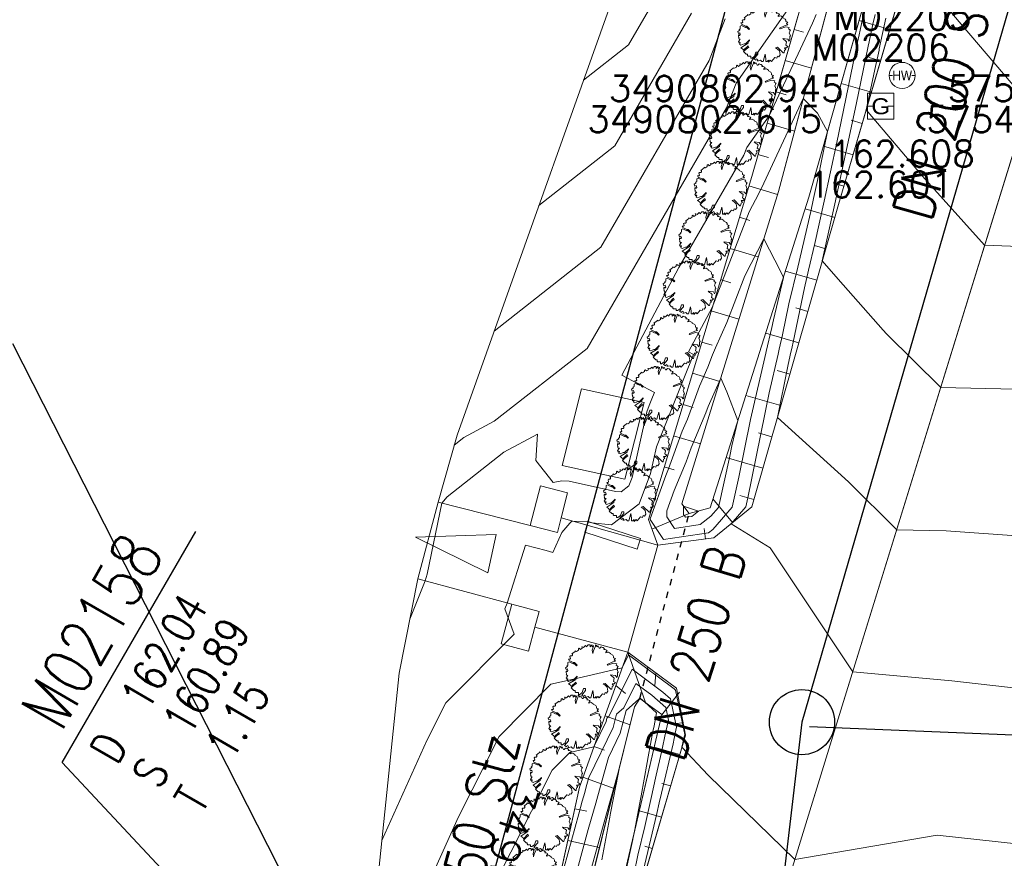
# Model space of a CAD drawing. Header units: metres. Extents: x 3490449 to 3490968, y 5754217 to 5754743.
# Tile 139 of 212: x 3490789 to 3490805, y 5754564 to 5754576. Entities that reach past the tile are written whole.
import ezdxf
from ezdxf.enums import TextEntityAlignment as Align

# ---------------------------------------------------------------- set-up
doc = ezdxf.new("R2010")
doc.units = ezdxf.units.M
doc.header["$LTSCALE"] = 0.25
doc.linetypes.add('Kartierung-07$0$AUSGEZOGEN', pattern=[0])
doc.linetypes.add('Kartierung-07$0$STRICHLINIE', pattern=[19.05, 12.7, -6.35])
for name, color, linetype, lineweight, true_color in [('Kartierung-07$0$$BOESCHUNG', 7, 'Continuous', 18, 0x82563a), ('Kartierung-07$0$$BRUCH', 7, 'Continuous', 18, 0x82563a), ('Kartierung-07$0$$HOEHEN_Haupt', 7, 'Continuous', 18, 0x82563a), ('Kartierung-07$0$$HOEHEN_Mittel', 7, 'Continuous', 18, 0x82563a), ('Kartierung-07$0$$P_INF_FL', 7, 'Kartierung-07$0$AUSGEZOGEN', 18, 0x82563a), ('Kartierung-07$0$$P_INF_H', 7, 'Kartierung-07$0$AUSGEZOGEN', 18, 0x82563a), ('Kartierung-07$0$$P_INF_NR', 7, 'Kartierung-07$0$AUSGEZOGEN', 18, 0x82563a), ('Kartierung-07$0$$P_INF_X', 7, 'Kartierung-07$0$AUSGEZOGEN', 18, 0x82563a), ('Kartierung-07$0$$PKT_HW', 7, 'Continuous', 18, 0x82563a), ('Kartierung-07$0$$PKT_SG', 7, 'Continuous', 18, 0x82563a), ('Kartierung-07$0$B_Bau', 7, 'Continuous', 18, 0x82563a), ('Kartierung-07$0$B_Befestigt', 7, 'Continuous', 18, 0x82563a), ('Kartierung-07$0$B_Boeschung_OK', 7, 'Continuous', 18, 0x82563a), ('Kartierung-07$0$B_Boeschung_UK', 7, 'Continuous', 18, 0x82563a), ('Kartierung-07$0$B_Gelaendeknick', 7, 'Continuous', 18, 0x82563a), ('Kartierung-07$0$B_Hecke', 7, 'Continuous', 18, 0x82563a), ('Kartierung-07$0$B_Mauer', 7, 'Kartierung-07$0$AUSGEZOGEN', 18, 0x82563a), ('Kartierung-07$0$B_Zufahrt_Zugang', 7, 'Continuous', 18, 0x82563a), ('Kartierung-07$0$Hilfe_DGM', 7, 'Continuous', 18, 0x82563a), ('Kartierung-07$0$SYM_HW', 7, 'Kartierung-07$0$AUSGEZOGEN', 18, 0x82563a), ('Kartierung-07$0$SYM_SG', 7, 'Kartierung-07$0$AUSGEZOGEN', 18, 0x82563a), ('Kartierung-07$0$SYM_SL_HA', 7, 'Kartierung-07$0$AUSGEZOGEN', 18, 0x82563a)]:
    doc.layers.add(name, color=color, linetype=linetype, lineweight=lineweight, true_color=true_color)
doc.layers.add('Kartierung-07$0$$PKT_SL_HA', color=7, linetype='Continuous', lineweight=18)
for name, color, linetype, true_color in [('Kartierung-07$0$B_RW-Leitung_Aus', 7, 'Kartierung-07$0$STRICHLINIE', 0x82563a), ('Kartierung-07$0$B_RW-Leitung_Schrift_Aus', 7, 'Kartierung-07$0$AUSGEZOGEN', 0x82563a), ('Kartierung-07$0$B_Schachtschrift_SW_AUS', 7, 'Continuous', 0x82563a), ('Kartierung-07$0$B_SW-Leitung_AUS', 7, 'Continuous', 0x82563a), ('Kartierung-07$0$B_SW_Leitung_Schrift_AUS', 7, 'Continuous', 0x82563a)]:
    doc.layers.add(name, color=color, linetype=linetype, true_color=true_color)
for name, color, linetype in [('Kartierung-07$0$B_Schachtschrift_MW_HA', 7, 'Continuous'), ('Kartierung-07$0$B_Schachtschrift_MW_HA_60Grad', 7, 'Continuous'), ('Kartierung-07$0$B_SW-Leitung_HA', 7, 'Continuous'), ('Kartierung-07$0$B_SW-Leitung_HA_Schrift', 7, 'Continuous'), ('Kartierung-07$0$B_SW_Schacht', 7, 'Continuous')]:
    doc.layers.add(name, color=color, linetype=linetype)
doc.styles.add('Kartierung-07$0$2', font='TXT')
doc.styles.add('Kartierung-07$0$STANDARD', font='romans.shx', dxfattribs={"width": 0.8})

# ---------------------------------------------------------------- blocks, each defined once
blk = doc.blocks.new('Kartierung-07$0$PKT_HW')
at = {"layer": 'Kartierung-07$0$SYM_HW'}
for p, q in [((-0.15, 0), (-0.2, 0)), ((0.15, 0), (0.2, 0))]:
    blk.add_line(p, q, dxfattribs=at)
blk.add_circle((0, 0), 0.2, dxfattribs=at)
at = {"layer": 'Kartierung-07$0$$P_INF_FL', "style": 'Kartierung-07$0$STANDARD'}
blk.add_attdef('CODE', text='', height=0.8, dxfattribs=at).set_placement((0, 1.7), align=Align.CENTER)
at = {"layer": 'Kartierung-07$0$$P_INF_H', "style": 'Kartierung-07$0$STANDARD'}
blk.add_attdef('H', text='', height=0.8, dxfattribs=at).set_placement((0, -1.4), align=Align.CENTER)
at = {"layer": 'Kartierung-07$0$$P_INF_NR', "style": 'Kartierung-07$0$STANDARD'}
blk.add_attdef('NR', text='', height=0.8, dxfattribs=at).set_placement((0, 0.7), align=Align.CENTER)
at = {"layer": 'Kartierung-07$0$$P_INF_X', "style": 'Kartierung-07$0$STANDARD'}
blk.add_attdef('X', text='', height=0.8, dxfattribs=at).set_placement((-0.9, -0.4), align=Align.RIGHT)
blk.add_attdef('Y', (0.7, -0.4), '', height=0.8, dxfattribs=at)
at = {"layer": 'Kartierung-07$0$SYM_HW', "style": 'Kartierung-07$0$2', "width": 0.9}
blk.add_text('HW', height=0.15, dxfattribs=at).set_placement((0.001, -0.075), align=Align.CENTER)
blk = doc.blocks.new('Kartierung-07$0$PKT_SG')
at = {"layer": 'Kartierung-07$0$SYM_SG'}
for p, q in [((-0.2, 0.2), (0.2, 0.2)), ((-0.2, -0.2), (-0.2, 0.2)), ((0.2, 0.2), (0.2, -0.2)), ((-0.11, 0), (-0.2, 0)), ((0.11, 0), (0.2, 0)), ((0.2, -0.2), (-0.2, -0.2))]:
    blk.add_line(p, q, dxfattribs=at)
at = {"layer": 'Kartierung-07$0$$P_INF_FL', "style": 'Kartierung-07$0$STANDARD'}
blk.add_attdef('CODE', text='', height=0.8, dxfattribs=at).set_placement((0, 1.7), align=Align.CENTER)
at = {"layer": 'Kartierung-07$0$$P_INF_H', "style": 'Kartierung-07$0$STANDARD'}
blk.add_attdef('H', text='', height=0.8, dxfattribs=at).set_placement((0, -1.4), align=Align.CENTER)
at = {"layer": 'Kartierung-07$0$$P_INF_NR', "style": 'Kartierung-07$0$STANDARD'}
blk.add_attdef('NR', text='', height=0.8, dxfattribs=at).set_placement((0, 0.7), align=Align.CENTER)
at = {"layer": 'Kartierung-07$0$$P_INF_X', "style": 'Kartierung-07$0$STANDARD'}
blk.add_attdef('X', text='', height=0.8, dxfattribs=at).set_placement((-0.9, -0.4), align=Align.RIGHT)
blk.add_attdef('Y', (0.7, -0.4), '', height=0.8, dxfattribs=at)
at = {"layer": 'Kartierung-07$0$SYM_SG', "style": 'Kartierung-07$0$2', "width": 1.127369}
blk.add_text('G', height=0.245, dxfattribs=at).set_placement((0.001, -0.122), align=Align.CENTER)
blk = doc.blocks.new('Kartierung-07$0$Hecke')
at = {"layer": 'Kartierung-07$0$B_Hecke'}
blk.add_lwpolyline([(-0.447, -0.197), (-0.472, -0.185), (-0.46, -0.147), (-0.472, -0.147), (-0.485, -0.16), (-0.497, -0.135), (-0.485, -0.122), (-0.485, -0.11), (-0.46, -0.085), (-0.485, -0.085), (-0.497, -0.06), (-0.485, -0.06), (-0.497, -0.035), (-0.497, -0.01), (-0.485, 0.003), (-0.485, -0.01), (-0.472, -0.01), (-0.46, 0.003), (-0.472, 0.04), (-0.497, 0.028), (-0.51, 0.065), (-0.472, 0.09), (-0.485, 0.103), (-0.46, 0.115), (-0.46, 0.14), (-0.46, 0.165), (-0.435, 0.178), (-0.36, 0.14), (-0.347, 0.153), (-0.297, 0.103), (-0.285, 0.115), (-0.335, 0.165), (-0.36, 0.165), (-0.435, 0.203), (-0.447, 0.228), (-0.422, 0.228), (-0.41, 0.24), (-0.422, 0.278), (-0.41, 0.29), (-0.385, 0.29), (-0.372, 0.303), (-0.372, 0.328), (-0.385, 0.328), (-0.322, 0.378), (-0.322, 0.39), (-0.297, 0.378), (-0.26, 0.403), (-0.26, 0.428), (-0.247, 0.44), (-0.222, 0.415), (-0.185, 0.44), (-0.197, 0.465), (-0.185, 0.465), (-0.16, 0.453), (-0.135, 0.478), (-0.122, 0.49), (-0.097, 0.465), (-0.085, 0.49), (-0.072, 0.503), (-0.035, 0.503), (-0.035, 0.465), (-0.022, 0.478), (0.003, 0.503), (0.003, 0.478), (0.015, 0.465), (0.028, 0.49), (0.028, 0.478), (0.003, 0.403), (0.015, 0.34), (0.028, 0.39), (0.065, 0.478), (0.065, 0.503), (0.09, 0.49), (0.09, 0.478), (0.103, 0.465), (0.115, 0.49), (0.128, 0.465), (0.14, 0.44), (0.153, 0.44), (0.178, 0.465), (0.203, 0.453), (0.215, 0.453), (0.24, 0.428), (0.228, 0.415), (0.253, 0.415), (0.278, 0.403), (0.29, 0.39), (0.265, 0.365), (0.265, 0.353), (0.315, 0.365), (0.353, 0.34), (0.353, 0.328), (0.403, 0.303), (0.415, 0.278), (0.415, 0.253), (0.453, 0.24), (0.428, 0.215), (0.453, 0.19), (0.403, 0.178), (0.29, 0.128), (0.303, 0.115), (0.415, 0.153), (0.478, 0.14), (0.465, 0.115), (0.503, 0.09), (0.49, 0.078), (0.49, 0.065), (0.478, 0.04), (0.503, -0.022), (0.49, -0.035), (0.49, -0.097), (0.478, -0.122), (0.453, -0.085), (0.353, -0.072), (0.378, -0.097), (0.403, -0.11), (0.428, -0.135), (0.415, -0.197), (0.453, -0.222), (0.428, -0.247), (0.39, -0.247), (0.415, -0.285), (0.39, -0.297), (0.378, -0.347), (0.365, -0.347), (0.253, -0.235), (0.215, -0.247), (0.253, -0.272), (0.29, -0.31), (0.303, -0.385), (0.278, -0.422), (0.253, -0.41), (0.24, -0.447), (0.203, -0.435), (0.14, -0.51), (0.115, -0.485), (0.078, -0.522), (0.078, -0.485), (0.053, -0.51), (0.028, -0.51), (0.028, -0.46), (0.015, -0.372), (-0.022, -0.51), (-0.047, -0.51), (-0.072, -0.485), (-0.11, -0.497), (-0.135, -0.497), (-0.122, -0.472), (-0.147, -0.46), (-0.16, -0.485), (-0.197, -0.46), (-0.122, -0.372), (-0.122, -0.335), (-0.16, -0.335), (-0.185, -0.41), (-0.235, -0.447), (-0.26, -0.447), (-0.26, -0.41), (-0.31, -0.41), (-0.322, -0.397), (-0.322, -0.372), (-0.347, -0.372), (-0.397, -0.322), (-0.347, -0.272), (-0.297, -0.235), (-0.31, -0.21), (-0.397, -0.297), (-0.41, -0.272), (-0.447, -0.247), (-0.31, -0.16), (-0.31, -0.135), (-0.285, -0.11), (-0.285, -0.097), (-0.36, -0.172), (-0.385, -0.172), (-0.447, -0.197)], dxfattribs=at)
blk = doc.blocks.new('Kartierung-07$0$Zugang')
at = {"layer": 'Kartierung-07$0$B_Zufahrt_Zugang'}
for p, q in [((-0.3, -1.2), (0, 0)), ((0, 0), (0.3, -1.2)), ((-0.3, -1.2), (0.3, -1.2))]:
    blk.add_line(p, q, dxfattribs=at)
blk = doc.blocks.new('Kartierung-07$0$PKT_SL_HA')
at = {"layer": 'Kartierung-07$0$SYM_SL_HA'}
for p, q in [((-0.5, -0.5), (0.5, 0.5)), ((0.5, -0.5), (-0.5, 0.5)), ((0.5, 0.5), (-0.5, 0.5)), ((-0.5, 0.5), (-0.5, -0.5)), ((0.5, -0.5), (0.5, 0.5)), ((-0.5, -0.5), (0.5, -0.5))]:
    blk.add_line(p, q, dxfattribs=at)
at = {"layer": 'Kartierung-07$0$$P_INF_FL', "style": 'Kartierung-07$0$STANDARD'}
blk.add_attdef('CODE', text='', height=0.8, dxfattribs=at).set_placement((0, 1.7), align=Align.CENTER)
at = {"layer": 'Kartierung-07$0$$P_INF_H', "style": 'Kartierung-07$0$STANDARD'}
blk.add_attdef('H', text='', height=0.8, dxfattribs=at).set_placement((0, -1.4), align=Align.CENTER)
at = {"layer": 'Kartierung-07$0$$P_INF_NR', "style": 'Kartierung-07$0$STANDARD'}
blk.add_attdef('NR', text='', height=0.8, dxfattribs=at).set_placement((0, 0.7), align=Align.CENTER)
at = {"layer": 'Kartierung-07$0$$P_INF_X', "style": 'Kartierung-07$0$STANDARD'}
blk.add_attdef('X', text='', height=0.8, dxfattribs=at).set_placement((-0.9, -0.4), align=Align.RIGHT)
blk.add_attdef('Y', (0.7, -0.4), '', height=0.8, dxfattribs=at)
blk = doc.blocks.new('Kartierung-07$0$B_Schachtbeschriftung')
blk.add_line((0, 0), (8.186, 0))
at = {"style": 'Kartierung-07$0$STANDARD', "width": 0.8}
for s, p in [('D ', (0.75, -0.5)), ('S ', (0.75, -2)), ('T ', (0.75, -3.5))]:
    blk.add_text(s, height=1, dxfattribs=at).set_placement(p, align=Align.TOP_LEFT)
at = {"ltscale": 0.02, "style": 'Kartierung-07$0$STANDARD', "width": 0.8}
for tag, p, height in [('NUMMER', (0.759, 0.479), 1.5), ('DECKEL', (2.627, -1.5), 1), ('SOHLE', (2.625, -2.996), 1), ('TIEFE', (2.628, -4.501), 1)]:
    blk.add_attdef(tag, p, '', height=height, dxfattribs=at)
at = {"ltscale": 0.02, "style": 'Kartierung-07$0$STANDARD', "width": 0.8, "flags": 1}
blk.add_attdef('FOTO', (1.057, -6.131), '', height=1, dxfattribs=at)

msp = doc.modelspace()

# ---------------------------------------------------------------- linework, layer by layer
at = {"layer": 'Kartierung-07$0$$BOESCHUNG', "ltscale": 0.02}
for p, q in [((3490802.754, 5754576.285, 162.654), (3490802.285, 5754576.422, 162.374)), ((3490801.287, 5754576.289, 162.464), (3490801.433, 5754576.247, 162.42)), ((3490801.149, 5754575.809, 162.441), (3490801.552, 5754575.693, 162.322)), ((3490802.613, 5754575.805, 162.633), (3490802.441, 5754575.856, 162.529)), ((3490802.473, 5754575.325, 162.612), (3490802.011, 5754575.46, 162.332)), ((3490801.01, 5754575.329, 162.418), (3490801.163, 5754575.285, 162.374)), ((3490800.872, 5754574.848, 162.394), (3490801.294, 5754574.727, 162.277)), ((3490802.332, 5754574.846, 162.591), (3490802.163, 5754574.895, 162.487)), ((3490802.192, 5754574.366, 162.57), (3490801.738, 5754574.499, 162.29)), ((3490800.733, 5754574.368, 162.371), (3490800.893, 5754574.322, 162.328)), ((3490802.051, 5754573.886, 162.549), (3490801.885, 5754573.935, 162.445)), ((3490800.593, 5754573.888, 162.351), (3490801.032, 5754573.756, 162.232)), ((3490801.912, 5754573.406, 162.528), (3490801.459, 5754573.536, 162.248)), ((3490800.449, 5754573.409, 162.338), (3490800.61, 5754573.36, 162.29)), ((3490800.305, 5754572.93, 162.325), (3490800.737, 5754572.8, 162.187)), ((3490801.774, 5754572.925, 162.508), (3490801.601, 5754572.975, 162.404)), ((3490801.636, 5754572.445, 162.488), (3490801.155, 5754572.583, 162.205)), ((3490800.16, 5754572.452, 162.312), (3490800.319, 5754572.404, 162.257)), ((3490800.016, 5754571.973, 162.299), (3490800.441, 5754571.845, 162.142)), ((3490801.498, 5754571.964, 162.468), (3490801.315, 5754572.017, 162.362)), ((3490801.36, 5754571.483, 162.448), (3490800.851, 5754571.63, 162.161)), ((3490799.872, 5754571.494, 162.286), (3490800.028, 5754571.447, 162.224)), ((3490799.727, 5754571.015, 162.272), (3490800.146, 5754570.889, 162.098)), ((3490801.222, 5754571.003, 162.428), (3490801.028, 5754571.058, 162.321)), ((3490801.084, 5754570.522, 162.408), (3490800.547, 5754570.676, 162.118)), ((3490799.583, 5754570.537, 162.259), (3490799.737, 5754570.49, 162.191)), ((3490799.439, 5754570.058, 162.246), (3490799.851, 5754569.934, 162.053)), ((3490800.946, 5754570.042, 162.388), (3490800.742, 5754570.1, 162.28)), ((3490800.808, 5754569.561, 162.368), (3490800.243, 5754569.723, 162.074)), ((3490799.295, 5754569.579, 162.233), (3490799.446, 5754569.534, 162.158)), ((3490800.67, 5754569.08, 162.348), (3490800.456, 5754569.142, 162.238)), ((3490800.341, 5754568.725, 162.303), (3490800.042, 5754569.09, 162.045)), ((3490799.105, 5754568.625, 162.226), (3490799.676, 5754568.862, 161.967)), ((3490799.926, 5754568.473, 162.262), (3490799.905, 5754568.634, 162.187)), ((3490798.738, 5754566.739, 162.22), (3490799.006, 5754565.965, 161.963)), ((3490799.165, 5754566.421, -0.016), (3490799.149, 5754566.223, -0.11)), ((3490798.553, 5754566.225, -0.017), (3490798.698, 5754566.104, -0.11)), ((3490799.528, 5754566.126, 162.22), (3490799.258, 5754565.777, 161.922)), ((3490798.386, 5754565.762, 162.139), (3490798.771, 5754565.624, 161.809)), ((3490799.585, 5754565.652, 162.193), (3490799.466, 5754565.645, 162.103)), ((3490798.217, 5754565.291, 162.1), (3490798.377, 5754565.234, 161.99)), ((3490799.532, 5754565.167, 162.196), (3490799.141, 5754565.281, 161.916)), ((3490798.048, 5754564.821, 162.062), (3490798.527, 5754564.648, 161.796)), ((3490799.392, 5754564.687, 162.178), (3490799.257, 5754564.726, 162.079)), ((3490797.921, 5754564.338, 162.04), (3490798.106, 5754564.298, 161.948)), ((3490799.252, 5754564.207, 162.16), (3490798.913, 5754564.306, 161.904)), ((3490797.814, 5754563.85, 162.027), (3490798.301, 5754563.743, 161.783)), ((3490799.112, 5754563.727, 162.142), (3490798.996, 5754563.761, 162.051))]:
    msp.add_line(p, q, dxfattribs=at)
at = {"layer": 'Kartierung-07$0$$BRUCH', "ltscale": 0.02}
for p, q in [((3490800.637, 5754574.033), (3490802.068, 5754578.998)), ((3490801.047, 5754573.804), (3490802.379, 5754578.787)), ((3490802.952, 5754578.772), (3490801.515, 5754573.713)), ((3490801.968, 5754573.601), (3490803.44, 5754578.63)), ((3490802.025, 5754565.913), (3490805.728, 5754577.882)), ((3490799.051, 5754568.771), (3490800.637, 5754574.033)), ((3490799.566, 5754569.013), (3490801.047, 5754573.804)), ((3490801.515, 5754573.713), (3490799.997, 5754568.95)), ((3490800.638, 5754568.969), (3490801.968, 5754573.601)), ((3490798.025, 5754570.776), (3490797.728, 5754569.603)), ((3490798.988, 5754570.566), (3490798.025, 5754570.776)), ((3490798.988, 5754570.566), (3490798.691, 5754569.393)), ((3490797.728, 5754569.603), (3490798.691, 5754569.393)), ((3490795.826, 5754569.039), (3490797.238, 5754568.678)), ((3490799.676, 5754568.862), (3490799.566, 5754569.013)), ((3490799.676, 5754568.862), (3490799.997, 5754568.95)), ((3490800.054, 5754568.49), (3490800.638, 5754568.969)), ((3490797.712, 5754568.796), (3490797.655, 5754568.572)), ((3490797.712, 5754568.796), (3490799.197, 5754568.377)), ((3490797.655, 5754568.572), (3490797.238, 5754568.678)), ((3490799.051, 5754568.771), (3490799.197, 5754568.377)), ((3490798.88, 5754568.32), (3490798.076, 5754568.578)), ((3490798.738, 5754566.739), (3490799.197, 5754568.377)), ((3490799.197, 5754568.377), (3490800.054, 5754568.49)), ((3490796.959, 5754567.472), (3490795.513, 5754567.863)), ((3490797.374, 5754567.36), (3490796.959, 5754567.472)), ((3490797.374, 5754567.36), (3490797.31, 5754567.122)), ((3490798.738, 5754566.739), (3490797.31, 5754567.122)), ((3490797.993, 5754564.668), (3490798.738, 5754566.739)), ((3490798.738, 5754566.739), (3490799.483, 5754566.184)), ((3490799.483, 5754566.184), (3490799.62, 5754565.467)), ((3490798.839, 5754565.898), (3490797.639, 5754561.087)), ((3490798.134, 5754560.979), (3490799.259, 5754565.783)), ((3490798.63, 5754554.89), (3490802.025, 5754565.913)), ((3490799.62, 5754565.467), (3490798.299, 5754560.945)), ((3490797.993, 5754564.668), (3490797.286, 5754561.439))]:
    msp.add_line(p, q, dxfattribs=at)
at = {"layer": 'Kartierung-07$0$$HOEHEN_Haupt', "ltscale": 0.02}
for points in [[(3490809.52, 5754577.026), (3490809.361, 5754576.1), (3490807.983, 5754573.357), (3490807.792, 5754572.762), (3490807.668, 5754572.457), (3490807.348, 5754572.058), (3490807.248, 5754572.045), (3490807.128, 5754571.947), (3490806.609, 5754570.717), (3490805.847, 5754570.743), (3490803.536, 5754570.797), (3490802.706, 5754571.619), (3490802.655, 5754571.676), (3490801.964, 5754572.46), (3490801.72, 5754572.737), (3490801.91, 5754573.615), (3490802.241, 5754575.136), (3490802.426, 5754576.032), (3490802.44, 5754576.098), (3490802.497, 5754576.366), (3490802.529, 5754576.518)], [(3490801.227, 5754576.642), (3490800.396, 5754575.464), (3490800.25, 5754575.085), (3490798.11, 5754571.397), (3490796.687, 5754570.278), (3490796.222, 5754570.028), (3490796.074, 5754569.911)], [(3490799.591, 5754568.85), (3490799.592, 5754568.978), (3490799.823, 5754568.902), (3490799.718, 5754568.821), (3490799.621, 5754568.806), (3490799.591, 5754568.85)], [(3490797.59, 5754562.828), (3490797.983, 5754564.257), (3490798.038, 5754564.454), (3490798.075, 5754564.588), (3490798.099, 5754564.673), (3490798.139, 5754564.818), (3490798.51, 5754565.583), (3490798.564, 5754565.785), (3490798.675, 5754565.884), (3490798.86, 5754566.259), (3490799.102, 5754566.078), (3490799.318, 5754565.888), (3490799.358, 5754565.697), (3490799.32, 5754565.523), (3490799.252, 5754565.204), (3490799.169, 5754564.854), (3490799.087, 5754564.478), (3490798.998, 5754564.067), (3490798.891, 5754563.623), (3490798.832, 5754563.351)]]:
    msp.add_lwpolyline(points, dxfattribs=at)
at = {"layer": 'Kartierung-07$0$$HOEHEN_Mittel', "ltscale": 0.02}
for points in [[(3490799.448, 5754577.26), (3490798.748, 5754576.053), (3490798.057, 5754575.51)], [(3490808.614, 5754576.871), (3490807.965, 5754575.58), (3490805.911, 5754575.373), (3490804.885, 5754575.157), (3490803.469, 5754576.822)], [(3490801.625, 5754576.516), (3490801.568, 5754576.384), (3490800.905, 5754574.964), (3490800.562, 5754574.477), (3490800.517, 5754574.359), (3490799.518, 5754572.637), (3490798.642, 5754570.988), (3490799.144, 5754570.718), (3490799.115, 5754570.647), (3490799.065, 5754570.521), (3490799.026, 5754570.426), (3490798.801, 5754569.416), (3490798.753, 5754569.287), (3490798.633, 5754569.196), (3490798.549, 5754569.204), (3490797.838, 5754569.359), (3490797.723, 5754569.366), (3490797.589, 5754569.34), (3490797.325, 5754569.679), (3490797.352, 5754570.083), (3490796.832, 5754569.804), (3490795.966, 5754569.121), (3490795.881, 5754569.025), (3490795.658, 5754567.932), (3490795.626, 5754567.832), (3490795.391, 5754567.242)], [(3490799.715, 5754576.535), (3490798.535, 5754574.501), (3490797.372, 5754573.587)], [(3490805.992, 5754568.43), (3490803.619, 5754568.599), (3490802.861, 5754568.616), (3490802.121, 5754569.349), (3490801.031, 5754570.337), (3490801.19, 5754571.124), (3490801.229, 5754571.291), (3490801.256, 5754571.422), (3490801.272, 5754571.491), (3490801.446, 5754572.324), (3490801.51, 5754572.594), (3490801.607, 5754573.003), (3490801.748, 5754573.655), (3490801.943, 5754574.553), (3490802.262, 5754576.093), (3490802.285, 5754576.206), (3490802.3, 5754576.274), (3490802.35, 5754576.518)], [(3490800.23, 5754576.45), (3490799.982, 5754575.81), (3490798.323, 5754572.949), (3490796.687, 5754571.663)], [(3490808.987, 5754576.486), (3490807.238, 5754573.005), (3490806.207, 5754572.901), (3490804.21, 5754572.977), (3490803.258, 5754574.038), (3490802.394, 5754575.057), (3490802.538, 5754575.719), (3490802.591, 5754575.971), (3490802.594, 5754575.99), (3490802.695, 5754576.459)], [(3490805.368, 5754566.111), (3490803.705, 5754566.298), (3490802.187, 5754566.436), (3490800.921, 5754568.338), (3490800.32, 5754568.708), (3490800.547, 5754568.966), (3490800.578, 5754569.106), (3490800.905, 5754570.716), (3490801.042, 5754571.307), (3490801.058, 5754571.386), (3490801.109, 5754571.604), (3490801.208, 5754572.08), (3490801.342, 5754572.644), (3490801.543, 5754573.496), (3490801.586, 5754573.695), (3490801.646, 5754573.97), (3490801.801, 5754574.72), (3490801.645, 5754575.006), (3490801.428, 5754575.228), (3490800.823, 5754573.929), (3490800.744, 5754573.773), (3490800.6, 5754573.492), (3490800.031, 5754572.023), (3490799.669, 5754571.342), (3490799.742, 5754571.303), (3490799.605, 5754570.96), (3490799.359, 5754570.348), (3490799.175, 5754569.887), (3490799.083, 5754569.477), (3490798.91, 5754569.014), (3490798.486, 5754568.692), (3490798.184, 5754568.721), (3490798.12, 5754568.735), (3490797.877, 5754568.749), (3490797.848, 5754568.714), (3490797.725, 5754568.573), (3490797.585, 5754568.269), (3490797.481, 5754568.297), (3490797.168, 5754568.377), (3490796.884, 5754567.492), (3490796.849, 5754567.405), (3490796.99, 5754567.013), (3490795.946, 5754565.962), (3490795.654, 5754565.385), (3490794.962, 5754563.852)], [(3490800.035, 5754571.297), (3490800.035, 5754571.299), (3490800.082, 5754571.405), (3490800.255, 5754571.795), (3490800.531, 5754572.51), (3490800.822, 5754573.077), (3490801.078, 5754572.583), (3490801.123, 5754572.484), (3490800.97, 5754571.836), (3490800.945, 5754571.717), (3490800.86, 5754571.35), (3490800.854, 5754571.323), (3490800.619, 5754570.308), (3490800.44, 5754569.424), (3490800.336, 5754568.96), (3490800.038, 5754568.621), (3490799.973, 5754568.57), (3490799.284, 5754568.465), (3490799.079, 5754568.775), (3490799.079, 5754568.784), (3490799.317, 5754569.446), (3490799.361, 5754569.552), (3490799.572, 5754570.129), (3490799.65, 5754570.313), (3490799.835, 5754570.815), (3490799.963, 5754571.108), (3490800.035, 5754571.297)], [(3490799.335, 5754568.812), (3490799.335, 5754568.905), (3490799.448, 5754569.218), (3490799.631, 5754569.659), (3490799.707, 5754569.869), (3490799.935, 5754570.406), (3490799.971, 5754570.503), (3490800.161, 5754570.938), (3490800.255, 5754570.73), (3490800.424, 5754570.289), (3490800.334, 5754569.9), (3490800.302, 5754569.743), (3490800.126, 5754568.954), (3490800.012, 5754568.825), (3490799.845, 5754568.695), (3490799.452, 5754568.636), (3490799.335, 5754568.812)], [(3490794.661, 5754560.939), (3490796.138, 5754564.214), (3490796.761, 5754565.446), (3490797.554, 5754566.245), (3490797.903, 5754566.325), (3490798.651, 5754566.497), (3490798.749, 5754566.695), (3490799.448, 5754566.174), (3490799.468, 5754566.157), (3490799.611, 5754565.475), (3490799.61, 5754565.469), (3490799.608, 5754565.458), (3490799.566, 5754565.281), (3490799.967, 5754564.85), (3490801.3, 5754563.56), (3490803.482, 5754563.933), (3490804.743, 5754563.792)], [(3490796.623, 5754563.043), (3490797.577, 5754564.931), (3490797.845, 5754565.201), (3490798.215, 5754565.286), (3490798.402, 5754565.673), (3490798.416, 5754565.724), (3490798.445, 5754565.75), (3490798.805, 5754566.477), (3490799.275, 5754566.126), (3490799.393, 5754566.023), (3490799.484, 5754565.586), (3490799.465, 5754565.496), (3490799.43, 5754565.331), (3490799.251, 5754564.577), (3490799.219, 5754564.426), (3490799.183, 5754564.262), (3490798.971, 5754563.38)], [(3490797.962, 5754563.418), (3490798.129, 5754564.017), (3490798.243, 5754564.424), (3490798.315, 5754564.684), (3490798.438, 5754565.124), (3490798.617, 5754565.494), (3490798.711, 5754565.845), (3490798.905, 5754566.019), (3490798.916, 5754566.04), (3490798.929, 5754566.03), (3490798.992, 5754565.975), (3490799.174, 5754565.806), (3490799.138, 5754565.609), (3490799.121, 5754565.523), (3490799.05, 5754565.134), (3490799.033, 5754565.048), (3490798.939, 5754564.537), (3490798.934, 5754564.511), (3490798.84, 5754563.992), (3490798.813, 5754563.871), (3490798.812, 5754563.865), (3490798.706, 5754563.379)], [(3490797.942, 5754562.578), (3490798.221, 5754563.58), (3490798.41, 5754564.26), (3490798.531, 5754564.695), (3490798.603, 5754564.95), (3490798.556, 5754564.707), (3490798.553, 5754564.69), (3490798.471, 5754564.268), (3490798.461, 5754564.21), (3490798.335, 5754563.556)]]:
    msp.add_lwpolyline(points, dxfattribs=at)
at = {"layer": 'Kartierung-07$0$B_Bau', "ltscale": 0.02}
for points in [[(3490797.712, 5754568.796), (3490797.655, 5754568.572)], [(3490798.128, 5754568.74), (3490798.076, 5754568.578)], [(3490798.932, 5754568.482), (3490798.128, 5754568.74)], [(3490798.932, 5754568.482), (3490798.88, 5754568.32)]]:
    msp.add_lwpolyline(points, dxfattribs=at)
for points, elevation in [([(3490798.88, 5754568.32), (3490798.076, 5754568.578)], 162.27), ([(3490797.374, 5754567.36), (3490797.31, 5754567.122)], 162.294)]:
    msp.add_lwpolyline(points, dxfattribs=dict(at, elevation=elevation))
at = {"layer": 'Kartierung-07$0$B_Befestigt', "ltscale": 0.02}
for p, q in [((3490798.025, 5754570.776, 162.426), (3490797.728, 5754569.603, 162.426)), ((3490798.988, 5754570.566, 162.426), (3490798.025, 5754570.776, 162.426)), ((3490798.988, 5754570.566, 162.392), (3490798.691, 5754569.393, 162.392))]:
    msp.add_line(p, q, dxfattribs=at)
for points, elevation in [([(3490800.054, 5754568.49), (3490800.638, 5754568.969), (3490801.968, 5754573.601), (3490803.44, 5754578.63), (3490805.405, 5754585.8), (3490805.927, 5754587.466), (3490805.398, 5754587.835), (3490805.997, 5754590.042), (3490806.781, 5754590.272), (3490808.528, 5754596.332)], 162.264), ([(3490797.728, 5754569.603), (3490798.691, 5754569.393)], 162.439), ([(3490795.826, 5754569.039), (3490797.238, 5754568.678)], 162.404), ([(3490797.712, 5754568.796), (3490799.197, 5754568.377)], 162.306), ([(3490798.738, 5754566.739), (3490799.197, 5754568.377), (3490800.054, 5754568.49)], 162.22), ([(3490798.738, 5754566.739), (3490797.31, 5754567.122)], 162.22), ([(3490798.738, 5754566.739), (3490799.483, 5754566.184)], 162.22), ([(3490799.483, 5754566.184), (3490799.62, 5754565.467), (3490798.299, 5754560.945), (3490796.46, 5754554.458), (3490795, 5754550.257)], 162.22)]:
    msp.add_lwpolyline(points, dxfattribs=dict(at, elevation=elevation))
msp.add_lwpolyline([(3490796.959, 5754567.472), (3490795.513, 5754567.863)], dxfattribs=at)
at = {"layer": 'Kartierung-07$0$B_Boeschung_OK', "ltscale": 0.02}
for points, elevation in [([(3490799.051, 5754568.771), (3490800.637, 5754574.033), (3490802.068, 5754578.998), (3490804.08, 5754586.516)], 162.211), ([(3490799.051, 5754568.771), (3490799.197, 5754568.377)], 162.211), ([(3490797.993, 5754564.668), (3490798.738, 5754566.739)], 162.049), ([(3490797.993, 5754564.668), (3490797.286, 5754561.439), (3490795.586, 5754554.653)], 162.049)]:
    msp.add_lwpolyline(points, dxfattribs=dict(at, elevation=elevation))
at = {"layer": 'Kartierung-07$0$B_Boeschung_UK', "ltscale": 0.02}
for points, elevation in [([(3490804.462, 5754586.345), (3490804.741, 5754586.064), (3490802.952, 5754578.772), (3490801.515, 5754573.713), (3490799.997, 5754568.95)], 162.837), ([(3490799.676, 5754568.862), (3490799.566, 5754569.013), (3490801.047, 5754573.804), (3490802.379, 5754578.787), (3490804.337, 5754586.229)], 162.837), ([(3490799.676, 5754568.862), (3490799.997, 5754568.95)], 161.967), ([(3490798.919, 5754566.027), (3490798.839, 5754565.898)], 161.894), ([(3490799.259, 5754565.783), (3490798.919, 5754566.027)], 161.922), ([(3490798.839, 5754565.898), (3490797.639, 5754561.087), (3490795.983, 5754555.099), (3490796.403, 5754554.974), (3490798.134, 5754560.979), (3490799.259, 5754565.783)], 161.922)]:
    msp.add_lwpolyline(points, dxfattribs=dict(at, elevation=elevation))
at = {"layer": 'Kartierung-07$0$B_Gelaendeknick', "ltscale": 0.02}
for points, elevation in [([(3490802.025, 5754565.913), (3490805.728, 5754577.882)], 162.276), ([(3490789.858, 5754530.854), (3490794.21, 5754542.122), (3490796.633, 5754548.065), (3490798.63, 5754554.89), (3490802.025, 5754565.913)], 161.233)]:
    msp.add_lwpolyline(points, dxfattribs=dict(at, elevation=elevation))
at = {"layer": 'Kartierung-07$0$B_Mauer', "ltscale": 0.02}
for points in [[(3490797.394, 5754569.289), (3490797.238, 5754568.678)], [(3490797.811, 5754569.182), (3490797.394, 5754569.289)], [(3490797.811, 5754569.182), (3490797.712, 5754568.796)], [(3490796.959, 5754567.472), (3490796.795, 5754566.864)], [(3490797.21, 5754566.752), (3490796.795, 5754566.864)]]:
    msp.add_lwpolyline(points, dxfattribs=at)
for points, elevation in [([(3490797.655, 5754568.572), (3490797.238, 5754568.678)], 162.302), ([(3490797.374, 5754567.36), (3490796.959, 5754567.472)], 162.294), ([(3490797.31, 5754567.122), (3490797.21, 5754566.752)], 162.294)]:
    msp.add_lwpolyline(points, dxfattribs=dict(at, elevation=elevation))
at = {"layer": 'Kartierung-07$0$B_RW-Leitung_Aus', "ltscale": 0.01}
msp.add_line((3490798.919, 5754566.027), (3490799.676, 5754568.862), dxfattribs=at)
at = {"layer": 'Kartierung-07$0$B_Schachtschrift_MW_HA', "ltscale": 0.02, "elevation": -165.712}
msp.add_lwpolyline([(3490789.294, 5754571.47), (3490795.553, 5754559.161)], dxfattribs=at)
at = {"layer": 'Kartierung-07$0$B_Schachtschrift_MW_HA_60Grad', "ltscale": 0.02, "elevation": -165.712}
msp.add_lwpolyline([(3490790.06, 5754565.044), (3490795.553, 5754559.161)], dxfattribs=at)
at = {"layer": 'Kartierung-07$0$B_Schachtschrift_SW_AUS', "ltscale": 0.02, "elevation": 162.246}
msp.add_lwpolyline([(3490810.785, 5754565.215), (3490801.521, 5754565.593)], dxfattribs=at)
at = {"layer": 'Kartierung-07$0$B_SW-Leitung_AUS', "ltscale": 0.02}
for p, q in [((3490809.266, 5754592.784), (3490801.408, 5754565.665)), ((3490801.408, 5754565.665), (3490798.96, 5754545.111))]:
    msp.add_line(p, q, dxfattribs=at)
at = {"layer": 'Kartierung-07$0$B_SW-Leitung_HA', "ltscale": 0.02}
msp.add_line((3490795.553, 5754559.161, 162.037), (3490802.858, 5754586.344), dxfattribs=at)
at = {"layer": 'Kartierung-07$0$B_SW_Schacht', "ltscale": 0.02}
msp.add_circle((3490801.408, 5754565.665), 0.5, dxfattribs=at)
at = {"layer": 'Kartierung-07$0$Hilfe_DGM', "ltscale": 0.02}
msp.add_lwpolyline([(3490786.254, 5754554.191), (3490794.304, 5754553.776), (3490793.887, 5754556.569), (3490794.552, 5754559.891), (3490795.228, 5754566.415), (3490795.513, 5754567.863), (3490795.826, 5754569.039), (3490796.118, 5754570.066), (3490799.058, 5754578.319), (3490801.228, 5754586.32), (3490801.691, 5754588.407), (3490802.008, 5754591.465), (3490802.079, 5754591.652), (3490803.942, 5754597.942), (3490804.689, 5754600.467), (3490807.119, 5754607.379)], dxfattribs=at)

# ---------------------------------------------------------------- block references
at = {"layer": 'Kartierung-07$0$$PKT_HW'}
ref = msp.add_blockref('Kartierung-07$0$PKT_HW', (3490802.945, 5754575.582, 162.608), dxfattribs=at)
ref.add_attrib('Y', '5754575.582', (3490803.645, 5754575.182, 162.608), dxfattribs={"layer": 'Kartierung-07$0$$P_INF_X', "height": 0.4, "style": 'Kartierung-07$0$STANDARD'})
ref.add_attrib('X', '3490802.945', dxfattribs={"layer": 'Kartierung-07$0$$P_INF_X', "height": 0.4, "style": 'Kartierung-07$0$STANDARD'}).set_placement((3490802.045, 5754575.182, 162.608), align=Align.RIGHT)
ref.add_attrib('H', '162.608', dxfattribs={"layer": 'Kartierung-07$0$$P_INF_H', "height": 0.4, "style": 'Kartierung-07$0$STANDARD'}).set_placement((3490802.945, 5754574.182, 162.608), align=Align.CENTER)
ref.add_attrib('CODE', 'HW', dxfattribs={"layer": 'Kartierung-07$0$$P_INF_FL', "height": 0.4, "style": 'Kartierung-07$0$STANDARD'}).set_placement((3490802.945, 5754577.282, 162.608), align=Align.CENTER)
ref.add_attrib('NR', 'M02205', dxfattribs={"layer": 'Kartierung-07$0$$P_INF_NR', "height": 0.4, "style": 'Kartierung-07$0$STANDARD'}).set_placement((3490802.945, 5754576.282, 162.608), align=Align.CENTER)
at = {"layer": 'Kartierung-07$0$$PKT_SG'}
ref = msp.add_blockref('Kartierung-07$0$PKT_SG', (3490802.615, 5754575.109, 162.601), dxfattribs=at)
ref.add_attrib('Y', '5754575.109', (3490803.315, 5754574.709, 162.601), dxfattribs={"layer": 'Kartierung-07$0$$P_INF_X', "height": 0.4, "style": 'Kartierung-07$0$STANDARD'})
ref.add_attrib('X', '3490802.615', dxfattribs={"layer": 'Kartierung-07$0$$P_INF_X', "height": 0.4, "style": 'Kartierung-07$0$STANDARD'}).set_placement((3490801.715, 5754574.709, 162.601), align=Align.RIGHT)
ref.add_attrib('H', '162.601', dxfattribs={"layer": 'Kartierung-07$0$$P_INF_H', "height": 0.4, "style": 'Kartierung-07$0$STANDARD'}).set_placement((3490802.615, 5754573.709, 162.601), align=Align.CENTER)
ref.add_attrib('CODE', 'SG', dxfattribs={"layer": 'Kartierung-07$0$$P_INF_FL', "height": 0.4, "style": 'Kartierung-07$0$STANDARD'}).set_placement((3490802.615, 5754576.809, 162.601), align=Align.CENTER)
ref.add_attrib('NR', 'M02206', dxfattribs={"layer": 'Kartierung-07$0$$P_INF_NR', "height": 0.4, "style": 'Kartierung-07$0$STANDARD'}).set_placement((3490802.615, 5754575.809, 162.601), align=Align.CENTER)
at = {"layer": 'Kartierung-07$0$$PKT_SL_HA'}
ref = msp.add_blockref('Kartierung-07$0$PKT_SL_HA', (3490795.662, 5754559.188, 162.037), dxfattribs=dict(at, xscale=1.27999999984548, yscale=1.070000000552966, rotation=252.4552897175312))
ref.add_attrib('Y', '5754559.188', (3490794.984, 5754558.463, 162.037), dxfattribs={"layer": 'Kartierung-07$0$$P_INF_X', "height": 0.428, "rotation": 252.4553, "style": 'Kartierung-07$0$STANDARD', "width": 1.196262})
ref.add_attrib('X', '3490795.662', dxfattribs={"layer": 'Kartierung-07$0$$P_INF_X', "height": 0.428, "rotation": 252.4553, "style": 'Kartierung-07$0$STANDARD', "width": 1.196262}).set_placement((3490795.602, 5754560.416, 162.037), align=Align.RIGHT)
ref.add_attrib('H', '162.037', dxfattribs={"layer": 'Kartierung-07$0$$P_INF_H', "height": 0.428, "rotation": 252.4553, "style": 'Kartierung-07$0$STANDARD', "width": 1.196262}).set_placement((3490794.234, 5754559.64, 162.037), align=Align.CENTER)
ref.add_attrib('CODE', 'SL_HA', dxfattribs={"layer": 'Kartierung-07$0$$P_INF_FL', "height": 0.428, "rotation": 252.4553, "style": 'Kartierung-07$0$STANDARD', "width": 1.196262}).set_placement((3490797.397, 5754558.64, 162.037), align=Align.CENTER)
ref.add_attrib('NR', 'M02158', dxfattribs={"layer": 'Kartierung-07$0$$P_INF_NR', "height": 0.428, "rotation": 252.4553, "style": 'Kartierung-07$0$STANDARD', "width": 1.196262}).set_placement((3490796.377, 5754558.962, 162.037), align=Align.CENTER)
at = {"layer": 'Kartierung-07$0$B_Hecke', "ltscale": 0.02}
for p, xscale, yscale, zscale in [((3490800.83, 5754576.205), 0.7999999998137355, 0.7999999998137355, 0.7999999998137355), ((3490800.61, 5754575.389), 0.7999999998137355, 0.7999999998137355, 0.7999999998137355), ((3490800.391, 5754574.622), 0.7999999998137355, 0.7999999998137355, 0.7999999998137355), ((3490800.164, 5754573.862), 0.7999999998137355, 0.7999999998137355, 0.7999999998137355), ((3490799.929, 5754573.087), 0.7999999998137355, 0.7999999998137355, 0.7999999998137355), ((3490799.686, 5754572.333), 0.7999999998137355, 0.7999999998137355, 0.7999999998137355), ((3490799.443, 5754571.519), 0.7999999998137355, 0.7999999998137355, 0.7999999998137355), ((3490799.201, 5754570.718), 0.7999999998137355, 0.7999999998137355, 0.7999999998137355), ((3490798.974, 5754569.935), 0.7999999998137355, 0.7999999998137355, 0.7999999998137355), ((3490798.77, 5754569.16), 0.7999999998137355, 0.7999999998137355, 0.7999999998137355), ((3490798.186, 5754566.448), 0.8, 0.8, 0.8), ((3490797.924, 5754565.676), 0.7999999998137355, 0.7999999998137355, 0.7999999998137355), ((3490797.639, 5754564.896), 0.7999999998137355, 0.7999999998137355, 0.7999999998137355), ((3490797.452, 5754564.114), 0.7999999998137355, 0.7999999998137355, 0.7999999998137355), ((3490797.279, 5754563.327), 0.7999999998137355, 0.7999999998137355, 0.7999999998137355)]:
    msp.add_blockref('Kartierung-07$0$Hecke', p, dxfattribs=dict(at, xscale=xscale, yscale=yscale, zscale=zscale))
at = {"layer": 'Kartierung-07$0$B_Schachtschrift_MW_HA_60Grad', "ltscale": 0.02, "xscale": 0.4999999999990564, "yscale": 0.4999999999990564, "zscale": 0.4999999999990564, "rotation": 59.99999999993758}
msp.add_blockref('Kartierung-07$0$B_Schachtbeschriftung', (3490790.06, 5754565.044), dxfattribs=at).add_auto_attribs({'NUMMER': 'M02158', 'DECKEL': '162.04', 'SOHLE': '160.89', 'TIEFE': '1.15'})
at = {"layer": 'Kartierung-07$0$B_Zufahrt_Zugang', "ltscale": 0.02, "rotation": 77.70869521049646}
msp.add_blockref('Kartierung-07$0$Zugang', (3490795.479, 5754568.503), dxfattribs=at)

# ---------------------------------------------------------------- texts
at = {"layer": 'Kartierung-07$0$B_RW-Leitung_Schrift_Aus', "ltscale": 0.02, "style": 'Kartierung-07$0$STANDARD', "width": 0.8}
msp.add_text('DN 250 B', height=0.625, rotation=73, dxfattribs=at).set_placement((3490799.588, 5754565.033))
at = {"layer": 'Kartierung-07$0$B_SW-Leitung_HA_Schrift', "ltscale": 0.02, "style": 'Kartierung-07$0$STANDARD', "width": 0.8}
msp.add_text('DN 150 Stz', height=0.625, rotation=75, dxfattribs=at).set_placement((3490796.07, 5754561.581))
at = {"layer": 'Kartierung-07$0$B_SW_Leitung_Schrift_AUS', "ltscale": 0.02, "style": 'Kartierung-07$0$STANDARD', "width": 0.8}
msp.add_text('DN 200 Stz', height=0.625, rotation=74.0844, dxfattribs=at).set_placement((3490803.388, 5754573.32))

doc.saveas('drawing.dxf')
